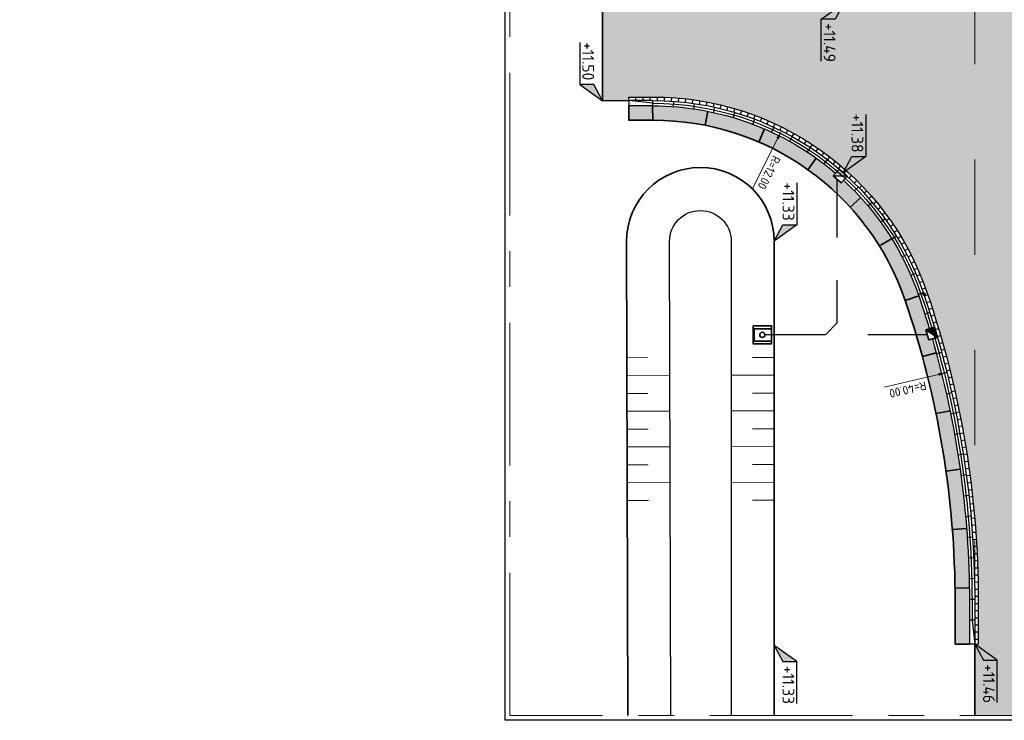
# Model space of a CAD drawing. Header units: metres. Extents: x 232680 to 233262, y 554200 to 554550.
# Tile 1 of 254: x 232680 to 232721, y 554298 to 554327. Entities that reach past the tile are written whole.
import ezdxf
from ezdxf.enums import TextEntityAlignment as Align

# ---------------------------------------------------------------- set-up
doc = ezdxf.new("R2010")
doc.units = ezdxf.units.M
for name, pattern in [('RI-HWA_KOLKAANSLUITING', [4.3, 2.5, -1.8]), ('XX-AFBREEK', [7, 4, -1, 1, -1]), ('XX-HIDDEN', [4, 2, -2])]:
    doc.linetypes.add(name, pattern=pattern)
doc.layers.get('Defpoints').update_dxf_attribs({"color": 241})
for name, color, linetype, lineweight, true_color in [('N-WE-GW-WATERGANG_BODEM-G', 7, 'Continuous', 25, 0x007ca5), ('N-WE-GW-WATERGANG_INSTEEK-G', 7, 'Continuous', 35, 0x004c00), ('N-WE-GW-WATERGANG_TALUD_013-G', 7, 'Continuous', 13, 0x004c00), ('N-WE-GW-WATERGANG_TALUD_018-G', 7, 'Continuous', 18, 0x004c00), ('N-WE-RI-HWA_KOLKAANSLUITING_PVC_125-G', 150, 'RI-HWA_KOLKAANSLUITING', 25, 0x007fff), ('N-WE-RI-KOLK-S', 150, 'Continuous', 35, 0x007fff)]:
    doc.layers.add(name, color=color, linetype=linetype, lineweight=lineweight, true_color=true_color)
for name, color, linetype, lineweight in [('N-WE-RI-HWA_UITSTROOMBAK-S', 150, 'Continuous', 35), ('N-WE-VH-KANTOPSLUITING_BETONRUG-A', 254, 'Continuous', 18), ('N-WE-VH-KANTOPSLUITING_BETONRUG-G', 7, 'Continuous', 35), ('N-WE-VH-KANTOPSLUITING_ELEMENT_VERLOOPBAND-S', 7, 'Continuous', 25), ('N-WE-VH-KANTOPSLUITING_GOOTLAAG-G', 7, 'Continuous', 25), ('N-WE-VH-KANTOPSLUITING_TROTTOIRBAND_RWS_018-GD', 7, 'Continuous', 25), ('N-WE-VH-KANTOPSLUITING_TROTTOIRBAND_RWS_025-GD', 7, 'Continuous', 25), ('N-WE-VH-KANTVERHARDING-G', 60, 'Continuous', 35), ('N-WE-VH-MATERIAALGRENS-G', 7, 'XX-HIDDEN', 18), ('N-WE-VW-MARKERING_DWARS_DRIEHOEK_5050-M', 7, 'Continuous', 18), ('X-XX-AL-AFBREEKLIJN-G', 7, 'XX-AFBREEK', 13), ('X-XX-AL-HOOGTELABEL-S', 7, 'Continuous', 25)]:
    doc.layers.add(name, color=color, linetype=linetype, lineweight=lineweight)
doc.layers.add('N-WE-VH-VERHARDING_ASFALT_HOOFDRIJBAAN-A', color=7, linetype='Continuous', lineweight=5, true_color=0xc7c7c7, transparency=0.5)
doc.styles.add('NLCS-ISO', font='NLCS-ISO.ttf')
doc.styles.add('NLCS-ISO-ANNOTATIEF-T18', font='NLCS-ISO.ttf', dxfattribs={"height": 1.8})
doc.dimstyles.new('NLCS-ANNOTATIEF-T18-PIJL_L2_H3', dxfattribs={"dimtxt": 1.8, "dimasz": 1.8, "dimexe": 2, "dimexo": 2, "dimgap": 0.7, "dimtad": 1, "dimzin": 0, "dimdsep": 46, "dimtxsty": 'NLCS-ISO-ANNOTATIEF-T18', "dimcen": 0, "dimdle": 2, "dimclrd": 256, "dimclre": 256, "dimclrt": 256, "dimadec": 3, "dimazin": 0, "dimtfac": 1, "dimtofl": 0, "dimtmove": 0, "dimatfit": 3, "dimfxl": 2, "dimfxlon": 1, "dimtfillclr": 256, "dimtolj": 1, "dimtzin": 0, "dimlwd": -1, "dimlwe": -1, "dimarcsym": 0})

# ---------------------------------------------------------------- blocks, each defined once
blk = doc.blocks.new('N-SAL-HOOGTELABEL_03-SO')
for p, q in [((0, 0), (-2.460741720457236, -1.312415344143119)), ((-2.460741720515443, -3.43514855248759), (0, 0)), ((-2.460741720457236, -1.312415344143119), (-2.460741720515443, -3.43514855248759)), ((-8.8653364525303, -3.435325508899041), (-2.460741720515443, -3.43514855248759))]:
    blk.add_line(p, q)
blk.add_solid([(-2.460741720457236, -1.312415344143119), (0, 0), (-2.460741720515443, -3.43514855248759)])
at = {"style": 'NLCS-ISO'}
blk.add_attdef('...', text='', height=1.8, dxfattribs=at).set_placement((-6.014038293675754, -2.161353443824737), align=Align.MIDDLE)
blk = doc.blocks.new('SVH-KANTOPSLUITING_VERLOOP_120X250_130 150X250_RECHTS')
for p, q in [((-1, 5.820766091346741e-11), (0, 0)), ((-1, -0.2249999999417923), (-1, 5.820766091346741e-11)), ((-2.872702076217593e-11, -0.2249999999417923), (0, 0)), ((-1, -0.1099999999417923), (-2.872702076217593e-11, -0.2249999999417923)), ((-1, -0.2249999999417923), (-2.872702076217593e-11, -0.2249999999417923))]:
    blk.add_line(p, q)
blk = doc.blocks.new('L225')
blk.add_line((0, 0), (-6.88863824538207e-17, -0.2250000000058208))
blk = doc.blocks.new('SVH-KANTOPSLUITING_VERLOOP_RWS_225X160_LINKS')
for p, q in [((-2.220446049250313e-16, -0.225), (0, 0)), ((1, 5.820766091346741e-11), (0, 0)), ((1, -0.225), (1, 5.820766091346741e-11)), ((1, -0.11), (-2.220446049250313e-16, -0.225)), ((1, -0.225), (-2.220446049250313e-16, -0.225))]:
    blk.add_line(p, q)
blk = doc.blocks.new('L600')
blk.add_line((0, 0), (-7.347880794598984e-17, -0.5999999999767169))
blk = doc.blocks.new('*D87')
at = {"layer": 'Defpoints', "color": 0, "transparency": 16777216}
for p in [(232718.8294032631, 554312.6753402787), (232679.8846832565, 554303.5479757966)]:
    blk.add_point(p, dxfattribs=at)
at = {"layer": 'N-WE-VW-MARKERING_DWARS_DRIEHOEK_5050-M', "transparency": 16777216}
blk.add_line((232716.1909242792, 554312.0569673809), (232718.4789007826, 554312.5931939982), dxfattribs=at)
blk.add_solid([(232718.4925918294, 554312.5347769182), (232718.4652097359, 554312.6516110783), (232718.8294032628, 554312.6753402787)], dxfattribs=at)
at = {"layer": 'N-WE-VW-MARKERING_DWARS_DRIEHOEK_5050-M', "transparency": 16777216, "insert": (232717.1888802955, 554311.9621845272), "char_height": 0.36, "attachment_point": 5, "rotation": 193.19018637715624, "style": 'NLCS-ISO-ANNOTATIEF-T18'}
blk.add_mtext('\\A1;R=40.00', dxfattribs=at)
blk = doc.blocks.new('*D88')
at = {"layer": 'Defpoints', "color": 0, "transparency": 16777216}
for p in [(232711.880706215, 554322.8261110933), (232706.5042074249, 554312.097958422)]:
    blk.add_point(p, dxfattribs=at)
at = {"layer": 'N-WE-VW-MARKERING_DWARS_DRIEHOEK_5050-M', "transparency": 16777216}
blk.add_line((232710.672786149, 554320.4158527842), (232711.7194112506, 554322.5042665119), dxfattribs=at)
blk.add_solid([(232711.7730520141, 554322.4773840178), (232711.665770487, 554322.5311490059), (232711.8807062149, 554322.8261110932)], dxfattribs=at)
at = {"layer": 'N-WE-VW-MARKERING_DWARS_DRIEHOEK_5050-M', "transparency": 16777216, "insert": (232711.3603154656, 554321.0735148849), "char_height": 0.36, "attachment_point": 5, "rotation": 243.3818977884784, "style": 'NLCS-ISO-ANNOTATIEF-T18'}
blk.add_mtext('\\A1;R=12.00', dxfattribs=at)
blk = doc.blocks.new('N-SRI-KOLK_TROTTOIR_RWS-SO')
blk.add_hatch(color=256).paths.add_polyline_path([(1.124999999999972, 1.874999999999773), (-1.124999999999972, 1.874999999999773), (-1.124999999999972, 5.684341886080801e-13)])
blk.add_line((-1.124999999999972, 0), (1.124999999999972, 1.874999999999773))
at = {"flags": 128}
blk.add_lwpolyline([(-1.124999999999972, 0), (1.124999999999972, 0), (1.124999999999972, 1.874999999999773), (-1.124999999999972, 1.874999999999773)], close=True, dxfattribs=at)
blk = doc.blocks.new('Eidbuis Taludbescherming')
for points in [[(-0.1900000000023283, -0.3800000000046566), (0.1900000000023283, -0.3800000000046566), (0.1900000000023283, 0), (-0.1900000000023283, 0)], [(-0.1300000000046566, -0.3599999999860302), (0.1300000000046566, -0.3599999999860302), (0.1300000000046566, 0), (-0.1300000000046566, 0)]]:
    blk.add_lwpolyline(points, close=True)
blk.add_circle((0, -0.190000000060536), 0.055)
blk = doc.blocks.new('L150')
blk.add_line((0, -0.1499999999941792), (0, 0))

msp = doc.modelspace()

# ---------------------------------------------------------------- hatches: boundary and pattern name
at = {"layer": 'N-WE-VH-KANTOPSLUITING_BETONRUG-A'}
h = msp.add_hatch(color=256, dxfattribs=at)
h.dxf.hatch_style = 1
edge = h.paths.add_edge_path()
edge.add_line((232717.9488307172, 554314.4744073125), (232718.0920309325, 554314.5165159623))
edge.add_arc((232680.0004489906, 554303.0674109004), 39.77499995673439, 16.72908880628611, 18.81536540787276)
edge.add_arc((232706.5042074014, 554312.0979583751), 11.77499999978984, 18.81536540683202, 47.28595159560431)
edge.add_line((232714.4916590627, 554320.7496195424), (232714.3934258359, 554320.6390809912))
edge.add_line((232714.3934258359, 554320.6390809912), (232714.1996843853, 554320.8112548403))
edge.add_line((232714.1996843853, 554320.8112548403), (232714.201058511, 554320.8128727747))
edge.add_line((232714.201058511, 554320.8128727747), (232714.0570564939, 554320.9380051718))
edge.add_line((232714.0570564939, 554320.9380051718), (232714.1552498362, 554321.0484988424))
edge.add_arc((232706.5042074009, 554312.0979583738), 11.77500000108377, 49.47573251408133, 90.15911184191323)
edge.add_line((232706.4715079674, 554323.8729129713), (232706.4708831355, 554323.8729121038))
edge.add_line((232706.4708831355, 554323.8729121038), (232705.4708831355, 554323.8729121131))
edge.add_line((232705.4708831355, 554323.8729121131), (232705.4708831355, 554323.2729121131))
edge.add_line((232705.4708831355, 554323.2729121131), (232706.4731741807, 554323.2729152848))
edge.add_arc((232706.5042074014, 554312.0979583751), 11.17499999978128, 18.8153654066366, 90.15911184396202, ccw=False)
edge.add_arc((232680.0004489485, 554303.0674108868), 39.1750000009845, -1.3620820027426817e-09, 18.815365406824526, ccw=False)
edge.add_line((232719.1754489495, 554303.0674108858), (232719.1754489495, 554301.2702132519))
edge.add_line((232719.1754489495, 554301.2702132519), (232719.7754489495, 554301.2702132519))
edge.add_line((232719.7754489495, 554301.2702132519), (232719.7754489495, 554303.0674108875))
edge.add_arc((232680.0004489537, 554303.0674108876), 39.77499999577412, 359.9999999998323, 376.0808615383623)
edge.add_line((232718.2191220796, 554314.0848356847), (232718.0757804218, 554314.0426854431))
edge.add_line((232718.0757804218, 554314.0426854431), (232717.9488307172, 554314.4744073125))
at = {"layer": 'N-WE-VH-VERHARDING_ASFALT_HOOFDRIJBAAN-A'}
h = msp.add_hatch(color=256, dxfattribs=at)
h.dxf.hatch_style = 1
h.paths.add_polyline_path([(232752.0199186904, 554332.6147934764), (232745.9919388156, 554331.9621944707, -0.05625070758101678), (232743.3004489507, 554331.9744175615, -0.06680634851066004), (232740.2075059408, 554332.7652918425), (232740.1455716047, 554332.6286750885), (232739.2275883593, 554333.044837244, -0.1961468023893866), (232733.2011958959, 554339.9692137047, -0.08222685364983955), (232731.0504533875, 554352.9086329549), (232731.049844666, 554354.8537612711), (232731.199844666, 554354.8537612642), (232731.2004995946, 554357.8537522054), (232727.0005138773, 554357.8537522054), (232726.999762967, 554352.0712084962), (232726.9996977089, 554351.5712085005), (232727.0004613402, 554348.5712083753), (232726.9994781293, 554348.5712085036, -0.9645367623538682), (232724.000276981, 554348.5714042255), (232724.0004489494, 554348.5714042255), (232724.0004489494, 554351.5668278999), (232724.0004489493, 554352.0714042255), (232724.0004489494, 554357.8537522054), (232720.0004489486, 554357.8537522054), (232720.0004489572, 554352.071404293), (232720.1504489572, 554352.0714042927), (232720.1504489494, 554345.6249568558, -0.3190235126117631), (232712.0010602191, 554334.1524850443, -0.03569386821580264), (232706.4745287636, 554332.657597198), (232705.4898240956, 554332.4780682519), (232705.4629199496, 554332.6256357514, -0.006976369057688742), (232704.3599447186, 554332.4545529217), (232704.3599447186, 554324.0920499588), (232705.470883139, 554324.0979121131), (232705.470883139, 554324.2479121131), (232706.4704665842, 554324.2479115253, -0.3217568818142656), (232718.0049454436, 554316.0165709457, -0.08228246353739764), (232720.1504489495, 554303.0674108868), (232720.1504489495, 554301.2702132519), (232720.0004489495, 554301.2702132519), (232720.0004489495, 554298.2702132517), (232724.0004489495, 554298.2702132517), (232724.0004489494, 554303.588041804), (232724.0006135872, 554304.0880417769), (232724.000446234, 554307.0880419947), (232724.0014294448, 554307.088041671, -0.9645367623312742), (232727.0006304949, 554307.0872498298), (232727.0004585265, 554307.087249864), (232726.9998631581, 554304.0918262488), (232726.9997628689, 554303.587249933), (232727.0011400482, 554298.2702132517), (232731.2004489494, 554298.2702132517), (232731.2004489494, 554303.587249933), (232731.0504489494, 554303.587249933), (232731.0504489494, 554310.0343539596, -0.2913878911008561), (232738.062165, 554321.044373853, -0.008610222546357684), (232739.3250148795, 554321.6074611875), (232739.3254484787, 554321.6064129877), (232740.1571024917, 554321.9504356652), (232740.2144323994, 554321.8118440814, -0.02045276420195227), (232743.3004489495, 554322.8994271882), (232743.3004489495, 554322.8994284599), (232743.3004631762, 554322.8994284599, -0.04724344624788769), (232750.6867467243, 554324.4236849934, -1.000311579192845), (232750.7861624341, 554324.4344792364), (232752.0199186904, 554324.5680477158)])

# ---------------------------------------------------------------- linework, layer by layer
at = {"layer": 'Defpoints', "flags": 128}
msp.add_lwpolyline([(232752.2199186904, 554358.0537522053), (232752.2199186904, 554323.6468258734), (232746.5314835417, 554298.0702132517), (232700.2699488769, 554298.0702132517), (232700.2699488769, 554358.0537522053)], close=True, dxfattribs=at)
at = {"layer": 'N-WE-GW-WATERGANG_BODEM-G'}
msp.add_lwpolyline([(232707.2383646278, 554298.2702132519), (232707.1830665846, 554318.182849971, -0.9992392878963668), (232709.7701428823, 554318.192003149), (232709.7701428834, 554298.2702132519)], format="xyb", dxfattribs=at)
at = {"layer": 'N-WE-GW-WATERGANG_INSTEEK-G'}
msp.add_lwpolyline([(232705.4319042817, 554298.2702132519), (232705.3766201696, 554318.1778334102, -0.9999999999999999), (232711.5765962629, 554318.1950509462), (232711.576596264, 554298.2702132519)], format="xyb", dxfattribs=at)
at = {"layer": 'N-WE-GW-WATERGANG_TALUD_013-G'}
for p, q in [((232706.2631813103, 554313.3019794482), (232705.3599859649, 554313.2944546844)), ((232710.6692075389, 554313.314215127), (232711.5724307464, 554313.3117068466)), ((232706.2715123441, 554311.8020025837), (232705.3683169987, 554311.7944778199)), ((232710.6692075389, 554311.814215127), (232711.5724307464, 554311.8117068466)), ((232706.2798433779, 554310.3020257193), (232705.3766201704, 554310.299517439)), ((232710.6692075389, 554310.314215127), (232711.5724307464, 554310.3167234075)), ((232706.2881744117, 554308.8020488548), (232705.3849512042, 554308.7995405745)), ((232710.6692075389, 554308.814215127), (232711.5724307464, 554308.8167234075)), ((232706.2965054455, 554307.3020719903), (232705.393282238, 554307.2995637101)), ((232710.6692075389, 554307.314215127), (232711.5724307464, 554307.3167234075))]:
    msp.add_line(p, q, dxfattribs=at)
at = {"layer": 'N-WE-GW-WATERGANG_TALUD_018-G'}
for p, q in [((232707.1705421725, 554312.5595157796), (232705.3641514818, 554312.5444662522)), ((232709.7659843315, 554312.5667234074), (232711.5724307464, 554312.5617068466)), ((232707.1789010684, 554311.0545224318), (232705.3724546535, 554311.0495058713)), ((232709.7659843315, 554311.0617068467), (232711.5724307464, 554311.0667234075)), ((232707.1872321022, 554309.5545455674), (232705.3807856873, 554309.5495290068)), ((232709.7659843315, 554309.5617068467), (232711.5724307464, 554309.5667234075)), ((232709.7659843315, 554308.0617068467), (232711.5724307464, 554308.0667234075)), ((232707.195563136, 554308.0545687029), (232705.3891167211, 554308.0495521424))]:
    msp.add_line(p, q, dxfattribs=at)
at = {"layer": 'N-WE-RI-HWA_KOLKAANSLUITING_PVC_125-G'}
msp.add_line((232718.0123055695, 554314.2585463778), (232711.0765962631, 554314.2585463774), dxfattribs=at)
at = {"layer": 'N-WE-RI-HWA_KOLKAANSLUITING_PVC_125-G', "flags": 128}
msp.add_lwpolyline([(232713.7252411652, 554314.2585463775), (232714.2252411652, 554314.7585463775), (232714.2252411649, 554320.7885430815)], dxfattribs=at)
at = {"layer": 'N-WE-VH-KANTOPSLUITING_BETONRUG-G', "flags": 128}
msp.add_lwpolyline([(232705.4708831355, 554323.8729121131), (232705.4708831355, 554323.2729121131), (232706.4731741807, 554323.2729152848, -0.321756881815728), (232717.0820467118, 554315.7021143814, -0.08228246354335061), (232719.1754489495, 554303.0674108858), (232719.1754489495, 554301.2702132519), (232719.7754489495, 554301.2702132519)], format="xyb", dxfattribs=at)
at = {"layer": 'N-WE-VH-KANTOPSLUITING_GOOTLAAG-G', "flags": 128}
msp.add_lwpolyline([(232705.470883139, 554324.2479121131), (232706.4704665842, 554324.2479115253, -0.3217568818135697), (232718.0049454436, 554316.0165709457, -0.08228246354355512), (232720.1504489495, 554303.0674108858), (232720.1504489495, 554301.2702132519)], format="xyb", dxfattribs=at)
at = {"layer": 'N-WE-VH-KANTOPSLUITING_TROTTOIRBAND_RWS_018-GD', "flags": 128}
msp.add_lwpolyline([(232706.471202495, 554323.9829125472, -0.3217568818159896), (232717.7541063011, 554315.9311032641, -0.08228246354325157), (232719.8854489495, 554303.0674108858), (232719.8854489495, 554302.2702132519)], format="xyb", dxfattribs=at)
at = {"layer": 'N-WE-VH-KANTOPSLUITING_TROTTOIRBAND_RWS_018-GD'}
msp.add_circle((232717.8629610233, 554315.9681930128), 0.05, dxfattribs=at)
at = {"layer": 'N-WE-VH-KANTOPSLUITING_TROTTOIRBAND_RWS_025-GD', "flags": 128}
for points in [[(232706.4708831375, 554324.0979121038, -0.321756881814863), (232717.8629610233, 554315.9681930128, -0.0822824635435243), (232720.0004489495, 554303.0674108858), (232720.0004489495, 554302.2702132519)], [(232706.4715079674, 554323.8729129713, -0.1794031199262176), (232714.1552498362, 554321.0484988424, -0.1736547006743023)], [(232714.4916590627, 554320.7496195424, -0.1248693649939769), (232717.6499843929, 554315.8956261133, -0.009103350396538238), (232718.0920309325, 554314.5165159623, -0.009103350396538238)], [(232718.2191220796, 554314.0848356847, -0.07028137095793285), (232719.7754489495, 554303.0674108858), (232719.7754489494, 554302.2702132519)]]:
    msp.add_lwpolyline(points, format="xyb", dxfattribs=at)
at = {"layer": 'N-WE-VH-KANTVERHARDING-G', "flags": 128}
msp.add_lwpolyline([(232705.4708831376, 554324.0979121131), (232704.3599447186, 554324.0920499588), (232704.3599447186, 554332.4545529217, 0.006976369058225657), (232705.4629199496, 554332.6256357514)], format="xyb", dxfattribs=at)
msp.add_lwpolyline([(232720.0004489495, 554301.2702132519), (232720.0004489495, 554298.2702132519)], dxfattribs=at)
at = {"layer": 'N-WE-VH-MATERIAALGRENS-G', "ltscale": 2, "flags": 128}
msp.add_lwpolyline([(232720.0004489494, 554345.624956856), (232720.0004489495, 554303.0674108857)], dxfattribs=at)
at = {"layer": 'X-XX-AL-AFBREEKLIJN-G', "ltscale": 1.5}
msp.add_lwpolyline([(232752.0199186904, 554357.8537522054), (232752.0199186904, 554323.6687982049), (232746.371078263, 554298.2702132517), (232700.4699488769, 554298.2702132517), (232700.4699488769, 554357.8537522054)], close=True, dxfattribs=at)

# ---------------------------------------------------------------- block references
at = {"layer": 'N-WE-RI-HWA_UITSTROOMBAK-S', "xscale": 2, "yscale": 2, "zscale": 2, "rotation": 269.9999999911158}
msp.add_blockref('Eidbuis Taludbescherming', (232711.4565962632, 554314.2585463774), dxfattribs=at)
at = {"layer": 'N-WE-RI-KOLK-S', "xscale": 0.2, "yscale": 0.2, "zscale": 0.2}
for p, rotation in [((232714.2252411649, 554320.7885430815), 318.3731972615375), ((232718.0123055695, 554314.2585463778), 286.3862036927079)]:
    msp.add_blockref('N-SRI-KOLK_TROTTOIR_RWS-SO', p, dxfattribs=dict(at, rotation=rotation))
at = {"layer": 'N-WE-VH-KANTOPSLUITING_BETONRUG-G'}
for p, rotation in [((232706.4708830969, 554323.8729109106), 0.2187850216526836), ((232708.7879588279, 554323.6493697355), 348.8166566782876), ((232711.1708240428, 554322.9087545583), 336.6519476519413), ((232713.3441196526, 554321.6826454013), 324.4872386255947), ((232715.2102467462, 554320.0261046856), 312.3225295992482), ((232716.5570813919, 554318.3246923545), 300.6446610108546), ((232717.6499843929, 554315.8956261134), 288.8153654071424), ((232718.3814084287, 554313.505445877), 285.2141221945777), ((232718.9612557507, 554311.0740430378), 281.612878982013), ((232719.387236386, 554308.6110198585), 278.0116357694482), ((232719.6576680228, 554306.1261034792), 274.4103925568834), ((232719.7714826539, 554303.6291075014), 270.8091493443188)]:
    msp.add_blockref('L600', p, dxfattribs=dict(at, rotation=rotation))
at = {"layer": 'N-WE-VH-KANTOPSLUITING_ELEMENT_VERLOOPBAND-S'}
for name, p, rotation in [('SVH-KANTOPSLUITING_VERLOOP_120X250_130 150X250_RECHTS', (232705.4708831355, 554323.8729121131), 179.9999994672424), ('SVH-KANTOPSLUITING_VERLOOP_RWS_225X160_LINKS', (232719.7754489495, 554301.2702132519), 89.99999999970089)]:
    msp.add_blockref(name, p, dxfattribs=dict(at, rotation=rotation))
at = {"layer": 'N-WE-VH-KANTOPSLUITING_GOOTLAAG-G'}
msp.add_blockref('L150', (232705.470883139, 554324.2479121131), dxfattribs=at)
for p, rotation in [((232705.770883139, 554324.2479119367), 359.9999663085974), ((232706.070883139, 554324.2479117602), 359.9999663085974), ((232706.370883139, 554324.2479115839), 359.9999663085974), ((232706.6708778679, 554324.2468151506), 359.2140070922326), ((232706.970768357, 554324.2389970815), 357.7992964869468), ((232707.2703744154, 554324.2237774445), 356.3845858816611), ((232707.5695133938, 554324.2011655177), 354.9698752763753), ((232707.8680029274, 554324.1711750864), 353.5551646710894), ((232708.1656610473, 554324.1338244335), 352.1404540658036), ((232708.4623062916, 554324.0891363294), 350.7257434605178), ((232708.7577578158, 554324.0371380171), 349.311032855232), ((232709.0518355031, 554323.9778611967), 347.8963222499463), ((232709.3443600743, 554323.9113420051), 346.4816116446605), ((232709.635153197, 554323.8376209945), 345.0669010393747), ((232709.9240375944, 554323.7567431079), 343.6521904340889), ((232710.2108371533, 554323.6687576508), 342.2374798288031), ((232710.4953770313, 554323.5737182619), 340.8227692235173), ((232710.7774837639, 554323.4716828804), 339.4080586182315), ((232711.0569853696, 554323.3627137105), 337.9933480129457), ((232711.3337114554, 554323.2468771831), 336.5786374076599), ((232711.60749332, 554323.1242439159), 335.1639268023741), ((232711.8781640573, 554322.9948886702), 333.7492161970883), ((232712.1455586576, 554322.8588903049), 332.3345055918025), ((232712.4095141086, 554322.7163317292), 330.9197949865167), ((232712.6698694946, 554322.5672998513), 329.5050843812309), ((232712.9264660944, 554322.411885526), 328.0903737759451), ((232713.1791474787, 554322.2501834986), 326.6756631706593), ((232713.4277596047, 554322.082292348), 325.2609525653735), ((232713.6721509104, 554321.9083144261), 323.8462419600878), ((232713.9121724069, 554321.7283557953), 322.4315313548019), ((232714.1476777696, 554321.5425261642), 321.0168207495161), ((232714.3785234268, 554321.3509388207), 319.6021101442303), ((232714.6045686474, 554321.1537105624), 318.1873995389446), ((232714.825675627, 554320.9509616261), 316.7726889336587), ((232715.0417095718, 554320.7428156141), 315.357978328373), ((232715.2525387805, 554320.5293994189), 313.9432677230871), ((232715.4580347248, 554320.3108431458), 312.5285571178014), ((232715.6580721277, 554320.0872800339), 311.1138465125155), ((232715.85252904, 554319.8588463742), 309.6991359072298), ((232716.0412869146, 554319.6256814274), 308.284425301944), ((232716.2242306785, 554319.3879273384), 306.8697146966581), ((232716.4012488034, 554319.1457290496), 305.4550040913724), ((232716.5722333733, 554318.8992342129), 304.0402934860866), ((232716.7370801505, 554318.6485930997), 302.6255828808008), ((232716.8956886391, 554318.3939585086), 301.210872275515), ((232717.0479621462, 554318.1354856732), 299.7961616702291), ((232717.193807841, 554317.8733321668), 298.3814510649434), ((232717.3331368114, 554317.6076578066), 296.9667404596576), ((232717.4658641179, 554317.3386245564), 295.5520298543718), ((232717.5919088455, 554317.0663964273), 294.137319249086), ((232717.7111941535, 554316.7911393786), 292.7226086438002), ((232717.8236473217, 554316.5130212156), 291.3078980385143), ((232717.9291997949, 554316.2322114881), 289.8931874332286), ((232718.0279259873, 554315.9489282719), 288.7134178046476), ((232718.1231139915, 554315.6644307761), 288.2853048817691), ((232718.2161735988, 554315.3792299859), 287.8571919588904), ((232718.3070996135, 554315.0933418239), 287.4290790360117), ((232718.3958869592, 554314.8067822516), 287.0009661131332), ((232718.482530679, 554314.5195672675), 286.5728531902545), ((232718.5670259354, 554314.2317129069), 286.1447402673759), ((232718.649368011, 554313.9432352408), 285.7166273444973), ((232718.7295523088, 554313.6541503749), 285.2885144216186), ((232718.8075743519, 554313.364474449), 284.86040149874), ((232718.8834297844, 554313.0742236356), 284.4322885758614), ((232718.9571143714, 554312.7834141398), 284.0041756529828), ((232719.0286239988, 554312.4920621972), 283.5760627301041), ((232719.0979546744, 554312.2001840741), 283.1479498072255), ((232719.1651025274, 554311.9077960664), 282.7198368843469), ((232719.2300638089, 554311.6149144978), 282.2917239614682), ((232719.2928348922, 554311.3215557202), 281.8636110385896), ((232719.3534122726, 554311.0277361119), 281.435498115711), ((232719.4117925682, 554310.7334720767), 281.0073851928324), ((232719.4679725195, 554310.4387800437), 280.5792722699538), ((232719.5219489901, 554310.1436764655), 280.1511593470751), ((232719.5737189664, 554309.8481778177), 279.7230464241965), ((232719.623279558, 554309.5523005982), 279.2949335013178), ((232719.670627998, 554309.2560613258), 278.8668205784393), ((232719.715761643, 554308.9594765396), 278.4387076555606), ((232719.758677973, 554308.6625627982), 278.010594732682), ((232719.7993745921, 554308.3653366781), 277.5824818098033), ((232719.8378492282, 554308.0678147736), 277.1543688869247), ((232719.8740997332, 554307.7700136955), 276.7262559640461), ((232719.9081240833, 554307.4719500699), 276.2981430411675), ((232719.9399203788, 554307.1736405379), 275.8700301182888), ((232719.9694868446, 554306.8751017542), 275.4419171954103), ((232719.9968218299, 554306.5763503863), 275.0138042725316), ((232720.0219238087, 554306.2774031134), 274.5856913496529), ((232720.0447913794, 554305.978276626), 274.1575784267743), ((232720.0654232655, 554305.6789876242), 273.7294655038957), ((232720.083818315, 554305.3795528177), 273.3013525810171), ((232720.0999755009, 554305.0799889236), 272.8732396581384), ((232720.1138939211, 554304.7803126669), 272.4451267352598), ((232720.1255727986, 554304.4805407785), 272.0170138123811), ((232720.1350114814, 554304.1806899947), 271.5889008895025), ((232720.1422094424, 554303.8807770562), 271.1607879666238), ((232720.1471662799, 554303.5808187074), 270.7326750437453), ((232720.1498817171, 554303.280831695), 270.3045621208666), ((232720.1504489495, 554302.9808326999), 270), ((232720.1504489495, 554302.6808327), 270), ((232720.1504489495, 554302.3808327), 270), ((232720.1504489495, 554302.0808327), 270), ((232720.1504489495, 554301.7808327), 270), ((232720.1504489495, 554301.4808326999), 270), ((232720.1504489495, 554301.2702132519), 270)]:
    msp.add_blockref('L150', p, dxfattribs=dict(at, rotation=rotation))
at = {"layer": 'N-WE-VH-KANTOPSLUITING_TROTTOIRBAND_RWS_018-GD'}
for p, rotation in [((232707.3451931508, 554324.0684530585), 355.9812945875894), ((232708.2150337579, 554323.9753769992), 351.8034773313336), ((232709.0757822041, 554323.8191785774), 347.6256600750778), ((232709.9228640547, 554323.600687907), 343.447842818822), ((232710.7517775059, 554323.3210661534), 339.2700255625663), ((232711.5581173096, 554322.9817993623), 335.0922083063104), ((232712.3375981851, 554322.584690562), 330.9143910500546), ((232713.0860775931, 554322.1318501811), 326.7365737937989), ((232713.7995777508, 554321.6256848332), 322.558756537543), ((232715.1066788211, 554320.464408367), 314.2031220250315), ((232715.6933331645, 554319.8154688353), 310.0253047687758), ((232716.2311520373, 554319.1255147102), 305.8474875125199), ((232716.7172772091, 554318.3982127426), 301.6696702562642), ((232717.149125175, 554317.6374281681), 297.4918530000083), ((232717.5244008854, 554316.8472041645), 293.3140357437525), ((232717.8411099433, 554316.0317403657), 289.1362184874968), ((232718.1157541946, 554315.200980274), 287.6582761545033), ((232718.6099568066, 554313.5223572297), 285.1515858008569), ((232718.8294032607, 554312.6753402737), 283.8982406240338), ((232719.0302701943, 554311.8237259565), 282.6448954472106), ((232719.2124614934, 554310.9679217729), 281.3915502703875), ((232719.3758899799, 554310.108337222), 280.1382050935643), ((232719.5204774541, 554309.2453836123), 278.8848599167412), ((232719.6461547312, 554308.379473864), 277.631514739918), ((232719.752861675, 554307.511022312), 276.3781695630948), ((232719.8405472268, 554306.6404445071), 275.1248243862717), ((232719.9091694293, 554305.7681570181), 273.8714792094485), ((232719.9586954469, 554304.8945772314), 272.6181340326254), ((232719.9891015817, 554304.0201231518), 271.3647888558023), ((232720.0003732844, 554303.1452132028), 270.1114436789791)]:
    msp.add_blockref('L225', p, dxfattribs=dict(at, rotation=rotation))
at = {"layer": 'X-XX-AL-HOOGTELABEL-S'}
ref = msp.add_blockref('N-SAL-HOOGTELABEL_03-SO', (232714.5004489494, 554328.1961086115), dxfattribs=dict(at, xscale=-0.2760000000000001, yscale=0.276, zscale=0.276, rotation=269.9999999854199))
ref.add_attrib('...', '+11.49', dxfattribs={"layer": '0', "height": 0.4968000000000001, "rotation": 269.9999999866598, "style": 'NLCS-ISO'}).set_placement((232713.9039153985, 554326.5362340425), align=Align.MIDDLE)
at = {"layer": 'X-XX-AL-HOOGTELABEL-S', "xscale": 0.276, "yscale": 0.276, "zscale": 0.276, "rotation": 270}
msp.add_blockref('N-SAL-HOOGTELABEL_03-SO', (232704.3599447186, 554324.0920499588), dxfattribs=at).add_auto_attribs({'...': '+11.50'})
at = {"layer": 'X-XX-AL-HOOGTELABEL-S'}
ref = msp.add_blockref('N-SAL-HOOGTELABEL_03-SO', (232714.4743066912, 554321.0688845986), dxfattribs=dict(at, xscale=-0.276, yscale=0.276, zscale=0.276, rotation=90))
ref.add_attrib('...', '+11.38', dxfattribs={"layer": '0', "height": 0.4968000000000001, "rotation": 270, "style": 'NLCS-ISO'}).set_placement((232715.0708402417, 554322.7287591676), align=Align.MIDDLE)
ref = msp.add_blockref('N-SAL-HOOGTELABEL_03-SO', (232711.5765962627, 554318.1950509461), dxfattribs=dict(at, xscale=-0.276, yscale=0.276, zscale=0.276, rotation=90))
ref.add_attrib('...', '+11.33', dxfattribs={"layer": '0', "height": 0.4968000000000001, "rotation": 270, "style": 'NLCS-ISO'}).set_placement((232712.1731298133, 554319.8549255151), align=Align.MIDDLE)
ref = msp.add_blockref('N-SAL-HOOGTELABEL_03-SO', (232711.5765962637, 554301.2163600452), dxfattribs=dict(at, xscale=0.276, yscale=0.276, zscale=0.276, rotation=90.00000000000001))
ref.add_attrib('...', '+11.33', dxfattribs={"layer": '0', "height": 0.4968000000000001, "rotation": 270, "style": 'NLCS-ISO'}).set_placement((232712.1731298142, 554299.5564854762), align=Align.MIDDLE)
ref = msp.add_blockref('N-SAL-HOOGTELABEL_03-SO', (232720.0004489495, 554301.2702132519), dxfattribs=dict(at, xscale=0.276, yscale=0.276, zscale=0.276, rotation=90.00000000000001))
ref.add_attrib('...', '+11.46', dxfattribs={"layer": '0', "height": 0.4968000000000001, "rotation": 270, "style": 'NLCS-ISO'}).set_placement((232720.5969825, 554299.6103386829), align=Align.MIDDLE)

# ---------------------------------------------------------------- dimensions: what is measured, and where the dimension line sits
at = {"layer": 'N-WE-VW-MARKERING_DWARS_DRIEHOEK_5050-M'}
for center, mpoint, picture, middle in [((232706.5042074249, 554312.097958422), (232711.880706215, 554322.8261110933), '*D88', (232711.0742313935, 554321.2168881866)), ((232679.8846832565, 554303.5479757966), (232718.8294032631, 554312.6753402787), '*D87', (232717.1158613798, 554312.2737422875))]:
    dim = msp.add_radius_dim(center=center, mpoint=mpoint, dimstyle='NLCS-ANNOTATIEF-T18-PIJL_L2_H3', override={"dimpost": 'R=<>'}, dxfattribs=at)
    dim.commit()
    dim.dimension.update_dxf_attribs({"geometry": picture, "text_midpoint": middle, "dimtype": 164})

doc.saveas('drawing.dxf')
